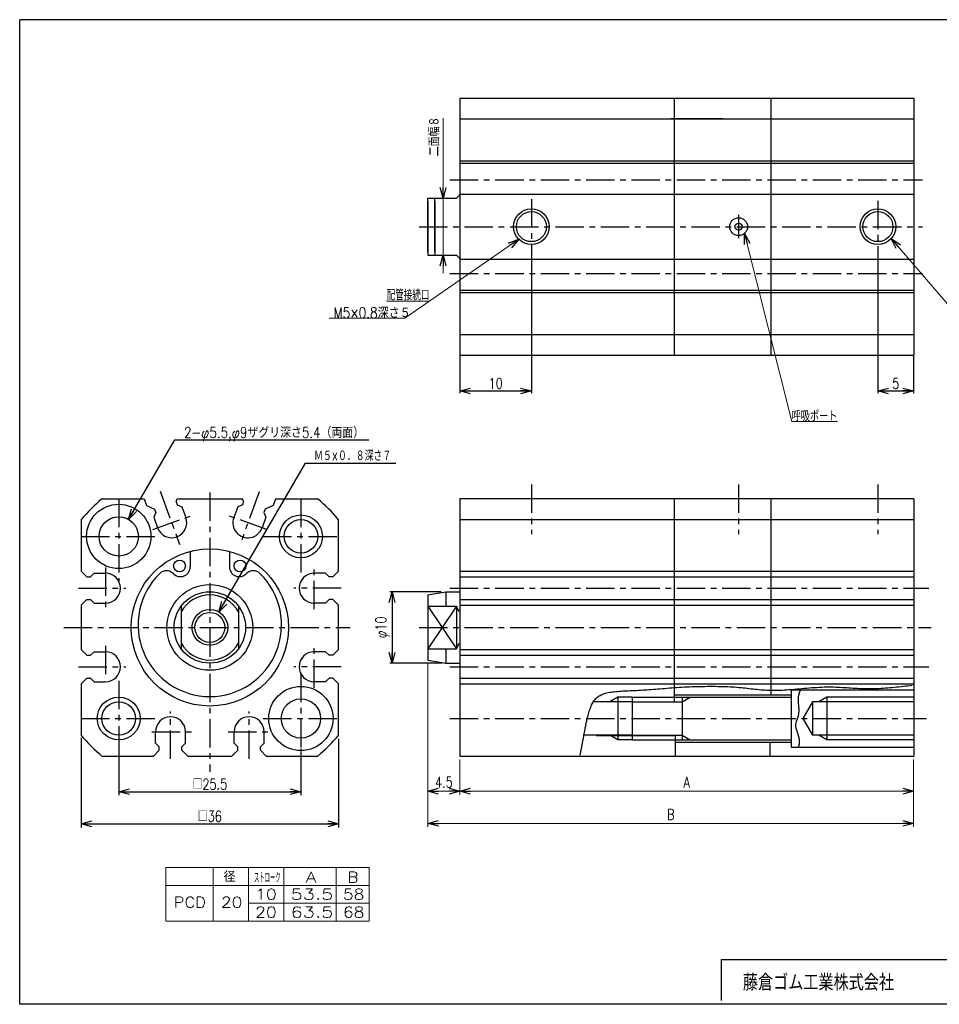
# Model space of a CAD drawing. Header units: millimetres. Extents: x -95 to 102, y -70 to 71.
# Tile 1 of 2: x -95 to 34, y -67 to 71. Entities that reach past the tile are written whole.
import ezdxf
from ezdxf.enums import TextEntityAlignment as Align

# ---------------------------------------------------------------- set-up
doc = ezdxf.new("R2010")
doc.units = ezdxf.units.MM
doc.header["$LTSCALE"] = 0.125
doc.linetypes.add('CENTER', pattern=[50.8, 31.75, -6.35, 6.35, -6.35])
doc.layers.add('ZUWAKU', color=7, linetype='Continuous')
doc.styles.add('FdaStyle0', font='txt.shx', dxfattribs={"width": 0.769231, "bigfont": 'bigfont'})
doc.dimstyles.new('DaDimRotatedStyle', dxfattribs={"dimtxt": 1.5, "dimasz": 1.500001, "dimexe": 0.5, "dimexo": 0.5, "dimgap": 0.3, "dimtad": 3, "dimdec": 1, "dimdsep": 46, "dimtxsty": 'FdaStyle0', "dimblk1": 'OPEN30', "dimblk2": 'OPEN30', "dimsah": 1, "dimcen": 0.09, "dimclrd": 4, "dimclre": 4, "dimclrt": 4, "dimadec": 0, "dimazin": 2, "dimtfac": 1, "dimtdec": 4, "dimtmove": 0, "dimatfit": 0, "dimfxl": 1, "dimarcsym": 0})

# ---------------------------------------------------------------- blocks, each defined once
blk = doc.blocks.new('_OPEN30')
at = {"color": 0, "linetype": 'ByBlock', "lineweight": -2}
for p, q in [((-1, 0.267949), (0, 0)), ((0, 0), (-1, -0.267949)), ((0, 0), (-1, 0))]:
    blk.add_line(p, q, dxfattribs=at)
blk = doc.blocks.new('DC_GROUP_20-20改1_1')
at = {"color": 4, "linetype": 'Continuous', "lineweight": 25}
for radius in [2.5, 2.1]:
    blk.add_circle((-68.39, -14.35), radius, dxfattribs=at)
blk = doc.blocks.new('*D2')
at = {"color": 4, "linetype": 'Continuous', "lineweight": 25}
for p, q in [((-81.14, -30.6), (-81.14, -37.85)), ((-55.64, -31.35), (-55.64, -37.85)), ((-81.14, -37.35), (-55.64, -37.35))]:
    blk.add_line(p, q, dxfattribs=at)
at = {"color": 4, "xscale": 1.500001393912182, "yscale": 1.499994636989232}
for p, rotation in [((-81.14, -37.35), 180), ((-55.64, -37.35), 360)]:
    blk.add_blockref('_OPEN30', p, dxfattribs=dict(at, rotation=rotation))
at = {"color": 4, "insert": (-68.39, -37.05), "char_height": 1.5, "width": 9.375, "attachment_point": 8, "style": 'FdaStyle0'}
blk.add_mtext('\\T1.00;□25.5', dxfattribs=at)
blk = doc.blocks.new('DC_GROUP_20-20改1_2')
at = {"color": 4, "linetype": 'Continuous', "lineweight": 25}
for radius in [3, 2.35]:
    blk.add_circle((-81.14, -27.1), radius, dxfattribs=at)
blk = doc.blocks.new('DC_GROUP_20-20改1_3')
at = {"color": 4, "linetype": 'Continuous', "lineweight": 25}
for radius in [3, 2.35]:
    blk.add_circle((-55.64, -1.6), radius, dxfattribs=at)
blk = doc.blocks.new('*D5')
at = {"color": 4, "linetype": 'Continuous', "lineweight": 25}
for p, q in [((-86.39, -29.81), (-86.39, -42.35)), ((-50.39, -29.93), (-50.39, -42.35)), ((-86.39, -41.85), (-50.39, -41.85))]:
    blk.add_line(p, q, dxfattribs=at)
at = {"color": 4, "xscale": 1.500001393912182, "yscale": 1.499994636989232}
for p, rotation in [((-86.39, -41.85), 180), ((-50.39, -41.85), 360)]:
    blk.add_blockref('_OPEN30', p, dxfattribs=dict(at, rotation=rotation))
at = {"color": 4, "insert": (-68.39, -41.55), "char_height": 1.5, "width": 6.375, "attachment_point": 8, "style": 'FdaStyle0'}
blk.add_mtext('\\T1.00;□36', dxfattribs=at)
blk = doc.blocks.new('*D6')
at = {"color": 4, "linetype": 'Continuous', "lineweight": 25}
for p, q in [((-36.02, -9.35), (-43.19, -9.35)), ((-42.89, -9.35), (-42.89, -19.35)), ((-35.9, -19.35), (-43.19, -19.35))]:
    blk.add_line(p, q, dxfattribs=at)
at = {"color": 4, "xscale": 1.500001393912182, "yscale": 1.499994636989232}
for p, rotation in [((-42.89, -9.35), 90), ((-42.89, -19.35), 270)]:
    blk.add_blockref('_OPEN30', p, dxfattribs=dict(at, rotation=rotation))
at = {"color": 4, "insert": (-43.19, -14.35), "char_height": 1.5, "width": 6.375, "attachment_point": 8, "rotation": 90, "style": 'FdaStyle0'}
blk.add_mtext('\\T1.00;φ10', dxfattribs=at)
blk = doc.blocks.new('DC_GROUP_20-20改1_4')
at = {"color": 4, "linetype": 'Continuous', "lineweight": 25}
for p, q in [((-9.29, -24.75), (-14.71, -24.75)), ((-11.29, -24.1), (-12.41, -24.75)), ((-9.29, -24.1), (-11.29, -24.1)), ((-11.29, -24.1), (-11.29, -30.1)), ((-9.29, -29.45), (-16.13, -29.45)), ((-11.29, -30.1), (-12.41, -29.45)), ((-9.29, -30.1), (-11.29, -30.1))]:
    blk.add_line(p, q, dxfattribs=at)
blk = doc.blocks.new('DC_GROUP_20-20改1_5')
at = {"color": 4, "linetype": 'Continuous', "lineweight": 25}
for p, q in [((-12.62, -23.47), (-12.42, -23.43)), ((-12.42, -23.43), (-12.22, -23.4)), ((-12.22, -23.4), (-12, -23.37)), ((-12, -23.37), (-11.78, -23.35)), ((-11.78, -23.35), (-11.55, -23.32)), ((-11.55, -23.32), (-11.32, -23.3)), ((-11.32, -23.3), (-11.07, -23.28)), ((-11.07, -23.28), (-10.83, -23.27)), ((-10.83, -23.27), (-10.57, -23.25)), ((-10.57, -23.25), (-10.32, -23.24)), ((-10.32, -23.24), (-10.05, -23.23)), ((-10.05, -23.23), (-9.78, -23.22)), ((-9.78, -23.22), (-9.51, -23.2)), ((-9.51, -23.2), (-9.24, -23.19)), ((-9.24, -23.19), (-8.96, -23.18)), ((-8.96, -23.18), (-8.67, -23.16)), ((-8.67, -23.16), (-8.39, -23.15)), ((-8.39, -23.15), (-8.1, -23.13)), ((-8.1, -23.13), (-7.8, -23.11)), ((-7.8, -23.11), (-7.51, -23.09)), ((-7.51, -23.09), (-7.21, -23.07)), ((-7.21, -23.07), (-6.91, -23.05)), ((-6.91, -23.05), (-6.61, -23.03)), ((-6.61, -23.03), (-6.3, -23)), ((-6.3, -23), (-5.99, -22.98)), ((-5.99, -22.98), (-5.68, -22.95)), ((-5.68, -22.95), (-5.36, -22.93)), ((-5.36, -22.93), (-5.04, -22.9)), ((-5.04, -22.9), (-4.72, -22.88)), ((-4.72, -22.88), (-4.39, -22.85)), ((-4.39, -22.85), (-4.06, -22.83)), ((-4.06, -22.83), (-3.73, -22.8)), ((-3.73, -22.8), (-3.39, -22.78)), ((-3.39, -22.78), (-3.05, -22.75)), ((-3.05, -22.75), (-2.71, -22.73)), ((-2.71, -22.73), (-2.36, -22.71)), ((-2.36, -22.71), (-2.01, -22.69)), ((-2.01, -22.69), (-1.65, -22.67)), ((-1.65, -22.67), (-1.29, -22.66)), ((-1.29, -22.66), (-0.93, -22.64)), ((-0.93, -22.64), (-0.57, -22.63)), ((-0.57, -22.63), (-0.2, -22.62)), ((-0.2, -22.62), (0.16, -22.61)), ((0.16, -22.61), (0.53, -22.6)), ((0.53, -22.6), (0.89, -22.6)), ((0.89, -22.6), (1.26, -22.59)), ((1.26, -22.59), (1.62, -22.59)), ((1.62, -22.59), (1.99, -22.59)), ((1.99, -22.59), (2.34, -22.59)), ((2.34, -22.59), (2.7, -22.6)), ((2.7, -22.6), (3.05, -22.6)), ((3.05, -22.6), (3.4, -22.61)), ((3.4, -22.61), (3.74, -22.62)), ((3.74, -22.62), (4.08, -22.64)), ((4.08, -22.64), (4.41, -22.65)), ((4.41, -22.65), (4.74, -22.67)), ((4.74, -22.67), (5.05, -22.69)), ((5.05, -22.69), (5.36, -22.72)), ((5.36, -22.72), (5.66, -22.74)), ((5.66, -22.74), (5.96, -22.77)), ((5.96, -22.77), (6.25, -22.8)), ((6.25, -22.8), (6.53, -22.83)), ((6.53, -22.83), (6.81, -22.86)), ((6.81, -22.86), (7.09, -22.89)), ((7.09, -22.89), (7.37, -22.93)), ((7.37, -22.93), (7.64, -22.96)), ((7.64, -22.96), (7.91, -22.99)), ((7.91, -22.99), (8.18, -23.01)), ((8.18, -23.01), (8.46, -23.04)), ((8.46, -23.04), (8.73, -23.07)), ((8.73, -23.07), (9.01, -23.09)), ((9.01, -23.09), (9.28, -23.11)), ((9.28, -23.11), (9.57, -23.12)), ((9.57, -23.12), (9.85, -23.14)), ((9.85, -23.14), (10.14, -23.15)), ((10.14, -23.15), (10.44, -23.15)), ((10.44, -23.15), (10.75, -23.15)), ((10.75, -23.15), (11.06, -23.14)), ((11.06, -23.14), (11.38, -23.13)), ((11.38, -23.13), (11.7, -23.12)), ((11.7, -23.12), (12.03, -23.1)), ((12.03, -23.1), (12.37, -23.07)), ((12.37, -23.07), (12.71, -23.05)), ((12.71, -23.05), (13.05, -23.02)), ((13.05, -23.02), (13.4, -22.99)), ((13.4, -22.99), (13.74, -22.96)), ((13.74, -22.96), (14.1, -22.93)), ((14.1, -22.93), (14.45, -22.9)), ((14.45, -22.9), (14.8, -22.87)), ((14.8, -22.87), (15.15, -22.84)), ((15.15, -22.84), (15.51, -22.81)), ((15.51, -22.81), (15.86, -22.78)), ((15.86, -22.78), (16.21, -22.76)), ((16.21, -22.76), (16.56, -22.74)), ((16.56, -22.74), (16.9, -22.72)), ((16.9, -22.72), (17.24, -22.7)), ((17.24, -22.7), (17.58, -22.69)), ((17.58, -22.69), (17.91, -22.69)), ((17.91, -22.69), (18.24, -22.69)), ((18.24, -22.69), (18.56, -22.69)), ((18.56, -22.69), (18.88, -22.69)), ((18.88, -22.69), (19.2, -22.7)), ((19.2, -22.7), (19.51, -22.72)), ((19.51, -22.72), (19.82, -22.73)), ((19.82, -22.73), (20.13, -22.75)), ((20.13, -22.75), (20.44, -22.76)), ((20.44, -22.76), (20.74, -22.78)), ((20.74, -22.78), (21.04, -22.8)), ((21.04, -22.8), (21.34, -22.82)), ((21.34, -22.82), (21.64, -22.84)), ((21.64, -22.84), (21.94, -22.86)), ((21.94, -22.86), (22.24, -22.87)), ((22.24, -22.87), (22.53, -22.89)), ((22.53, -22.89), (22.83, -22.9)), ((22.83, -22.9), (23.13, -22.91)), ((23.13, -22.91), (23.43, -22.92)), ((23.43, -22.92), (23.73, -22.92)), ((23.73, -22.92), (24.03, -22.92)), ((24.03, -22.92), (24.33, -22.92)), ((24.33, -22.92), (24.64, -22.91)), ((24.64, -22.91), (24.94, -22.9)), ((24.94, -22.9), (25.25, -22.89)), ((25.25, -22.89), (25.55, -22.87)), ((25.55, -22.87), (25.86, -22.85)), ((25.86, -22.85), (26.17, -22.83)), ((26.17, -22.83), (26.48, -22.81)), ((26.48, -22.81), (26.79, -22.78)), ((26.79, -22.78), (27.1, -22.75)), ((27.1, -22.75), (27.41, -22.72)), ((27.41, -22.72), (27.72, -22.69)), ((27.72, -22.69), (28.04, -22.66)), ((28.04, -22.66), (28.35, -22.62)), ((28.35, -22.62), (28.66, -22.59)), ((28.66, -22.59), (28.98, -22.55)), ((28.98, -22.55), (29.29, -22.52)), ((29.29, -22.52), (29.6, -22.48)), ((29.6, -22.48), (29.92, -22.45)), ((-14.81, -24.92), (-14.73, -24.78)), ((-14.73, -24.78), (-14.65, -24.65)), ((-14.65, -24.65), (-14.56, -24.53)), ((-14.56, -24.53), (-14.46, -24.42)), ((-14.46, -24.42), (-14.37, -24.31)), ((-14.37, -24.31), (-14.26, -24.2)), ((-14.26, -24.2), (-14.15, -24.11)), ((-14.15, -24.11), (-14.03, -24.02)), ((-14.03, -24.02), (-13.91, -23.94)), ((-13.91, -23.94), (-13.78, -23.86)), ((-13.78, -23.86), (-13.64, -23.79)), ((-13.64, -23.79), (-13.49, -23.72)), ((-13.49, -23.72), (-13.33, -23.66)), ((-13.33, -23.66), (-13.17, -23.6)), ((-13.17, -23.6), (-13, -23.55)), ((-13, -23.55), (-12.81, -23.51)), ((-12.81, -23.51), (-12.62, -23.47)), ((-15.34, -26.26), (-15.28, -26.07)), ((-15.28, -26.07), (-15.22, -25.88)), ((-15.22, -25.88), (-15.16, -25.7)), ((-15.16, -25.7), (-15.09, -25.53)), ((-15.09, -25.53), (-15.03, -25.36)), ((-15.03, -25.36), (-14.96, -25.21)), ((-14.96, -25.21), (-14.89, -25.06)), ((-14.89, -25.06), (-14.81, -24.92)), ((-15.7, -27.73), (-15.65, -27.52)), ((-15.65, -27.52), (-15.61, -27.3)), ((-15.61, -27.3), (-15.56, -27.08)), ((-15.56, -27.08), (-15.5, -26.87)), ((-15.5, -26.87), (-15.45, -26.66)), ((-15.45, -26.66), (-15.39, -26.46)), ((-15.39, -26.46), (-15.34, -26.26)), ((-15.96, -29.02), (-15.92, -28.81)), ((-15.92, -28.81), (-15.88, -28.6)), ((-15.88, -28.6), (-15.84, -28.39)), ((-15.84, -28.39), (-15.79, -28.17)), ((-15.79, -28.17), (-15.75, -27.95)), ((-15.75, -27.95), (-15.7, -27.73)), ((-16.22, -30.45), (-16.19, -30.3)), ((-16.19, -30.3), (-16.16, -30.14)), ((-16.16, -30.14), (-16.13, -29.97)), ((-16.13, -29.97), (-16.1, -29.8)), ((-16.1, -29.8), (-16.06, -29.61)), ((-16.06, -29.61), (-16.03, -29.42)), ((-16.03, -29.42), (-15.99, -29.23)), ((-15.99, -29.23), (-15.96, -29.02)), ((-16.47, -31.73), (-16.45, -31.63)), ((-16.45, -31.63), (-16.43, -31.54)), ((-16.43, -31.54), (-16.41, -31.44)), ((-16.41, -31.44), (-16.39, -31.33)), ((-16.39, -31.33), (-16.37, -31.22)), ((-16.37, -31.22), (-16.35, -31.11)), ((-16.35, -31.11), (-16.32, -30.99)), ((-16.32, -30.99), (-16.3, -30.87)), ((-16.3, -30.87), (-16.27, -30.74)), ((-16.27, -30.74), (-16.25, -30.6)), ((-16.25, -30.6), (-16.22, -30.45)), ((-16.59, -32.25), (-16.57, -32.17)), ((-16.57, -32.17), (-16.55, -32.08)), ((-16.55, -32.08), (-16.53, -31.99)), ((-16.53, -31.99), (-16.51, -31.91)), ((-16.51, -31.91), (-16.49, -31.82)), ((-16.49, -31.82), (-16.47, -31.73))]:
    blk.add_line(p, q, dxfattribs=at)
blk = doc.blocks.new('DC_GROUP_20-20改1_6')
at = {"color": 4, "linetype": 'Continuous', "lineweight": 25}
for p, q in [((30.11, -24.75), (15.96, -24.75)), ((17.96, -24.1), (16.84, -24.75)), ((30.11, -24.1), (17.96, -24.1)), ((17.96, -24.1), (17.96, -30.1)), ((30.11, -29.45), (15.96, -29.45)), ((17.96, -30.1), (16.84, -29.45)), ((30.11, -30.1), (17.96, -30.1))]:
    blk.add_line(p, q, dxfattribs=at)
blk = doc.blocks.new('DC_GROUP_20-20改1_7')
at = {"color": 4, "linetype": 'Continuous', "lineweight": 25}
for p, q in [((14.13, -23.43), (14.11, -23.47)), ((14.14, -23.38), (14.13, -23.43)), ((14.16, -23.34), (14.14, -23.38)), ((14.17, -23.3), (14.16, -23.34)), ((14.19, -23.25), (14.17, -23.3)), ((14.2, -23.21), (14.19, -23.25)), ((14.22, -23.16), (14.2, -23.21)), ((14.24, -23.12), (14.22, -23.16)), ((13.95, -24.29), (13.94, -24.34)), ((13.94, -24.34), (13.94, -24.39)), ((13.94, -24.39), (13.94, -24.44)), ((13.94, -24.44), (13.94, -24.49)), ((13.94, -24.49), (13.94, -24.54)), ((13.94, -24.54), (13.94, -24.59)), ((13.94, -24.59), (13.95, -24.65)), ((13.96, -24.15), (13.95, -24.2)), ((13.95, -24.2), (13.95, -24.24)), ((13.95, -24.24), (13.95, -24.29)), ((13.95, -24.65), (13.95, -24.7)), ((13.95, -24.7), (13.95, -24.76)), ((13.95, -24.76), (13.96, -24.82)), ((13.97, -24.06), (13.96, -24.1)), ((13.96, -24.1), (13.96, -24.15)), ((13.98, -23.97), (13.97, -24.01)), ((13.97, -24.01), (13.97, -24.06)), ((13.99, -23.92), (13.98, -23.97)), ((14, -23.88), (13.99, -23.92)), ((14.01, -23.83), (14, -23.88)), ((14.02, -23.79), (14.01, -23.83)), ((14.03, -23.74), (14.02, -23.79)), ((14.04, -23.7), (14.03, -23.74)), ((14.06, -23.65), (14.04, -23.7)), ((14.07, -23.61), (14.06, -23.65)), ((14.08, -23.56), (14.07, -23.61)), ((14.1, -23.52), (14.08, -23.56)), ((14.11, -23.47), (14.1, -23.52)), ((13.96, -24.82), (13.96, -24.88)), ((13.96, -24.88), (13.96, -24.94)), ((13.96, -24.94), (13.97, -25.01)), ((13.97, -25.01), (13.97, -25.07)), ((13.97, -25.07), (13.98, -25.14)), ((13.98, -25.14), (13.99, -25.21)), ((13.99, -25.21), (13.99, -25.28)), ((13.99, -25.28), (14, -25.36)), ((14, -25.36), (14, -25.43)), ((14, -25.43), (14.01, -25.51)), ((14.01, -25.51), (14.01, -25.59)), ((14.01, -25.59), (14.02, -25.67)), ((14.02, -25.67), (14.02, -25.75)), ((14.02, -25.75), (14.02, -25.83)), ((14.02, -25.83), (14.03, -25.91)), ((14.03, -26.07), (14.02, -26.15)), ((14.02, -26.15), (14.02, -26.23)), ((14.03, -25.91), (14.03, -25.99)), ((14.03, -25.99), (14.03, -26.07)), ((13.69, -27.52), (13.67, -27.58)), ((13.71, -27.45), (13.69, -27.52)), ((13.73, -27.39), (13.71, -27.45)), ((13.76, -27.32), (13.73, -27.39)), ((13.78, -27.26), (13.76, -27.32)), ((13.81, -27.19), (13.78, -27.26)), ((13.83, -27.12), (13.81, -27.19)), ((13.86, -27.06), (13.83, -27.12)), ((13.88, -26.99), (13.86, -27.06)), ((13.9, -26.92), (13.88, -26.99)), ((13.92, -26.84), (13.9, -26.92)), ((13.94, -26.77), (13.92, -26.84)), ((13.96, -26.7), (13.94, -26.77)), ((13.97, -26.62), (13.96, -26.7)), ((13.99, -26.54), (13.97, -26.62)), ((14, -26.47), (13.99, -26.54)), ((14.01, -26.39), (14, -26.47)), ((14.02, -26.23), (14.01, -26.31)), ((14.01, -26.31), (14.01, -26.39)), ((13.59, -27.88), (13.58, -27.94)), ((13.58, -27.94), (13.58, -28)), ((13.58, -28), (13.58, -28.06)), ((13.58, -28.06), (13.58, -28.12)), ((13.58, -28.12), (13.58, -28.17)), ((13.58, -28.17), (13.59, -28.23)), ((13.6, -27.82), (13.59, -27.88)), ((13.59, -28.23), (13.59, -28.29)), ((13.59, -28.29), (13.6, -28.35)), ((13.61, -27.76), (13.6, -27.82)), ((13.6, -28.35), (13.62, -28.4)), ((13.63, -27.7), (13.61, -27.76)), ((13.62, -28.4), (13.63, -28.46)), ((13.65, -27.64), (13.63, -27.7)), ((13.63, -28.46), (13.65, -28.52)), ((13.67, -27.58), (13.65, -27.64)), ((13.65, -28.52), (13.66, -28.57)), ((13.66, -28.57), (13.68, -28.63)), ((13.68, -28.63), (13.7, -28.69)), ((13.7, -28.69), (13.72, -28.75)), ((13.72, -28.75), (13.74, -28.8)), ((13.74, -28.8), (13.76, -28.86)), ((13.76, -28.86), (13.78, -28.92)), ((13.78, -28.92), (13.8, -28.98)), ((13.8, -28.98), (13.82, -29.04)), ((13.82, -29.04), (13.84, -29.1)), ((13.84, -29.1), (13.86, -29.16)), ((13.86, -29.16), (13.88, -29.22)), ((13.88, -29.22), (13.9, -29.28)), ((13.9, -29.28), (13.92, -29.34)), ((13.92, -29.34), (13.94, -29.4)), ((13.94, -29.4), (13.96, -29.47)), ((13.96, -29.47), (13.97, -29.53)), ((13.97, -29.53), (13.99, -29.59)), ((13.99, -29.59), (14, -29.65)), ((14, -29.65), (14.02, -29.71)), ((14.02, -29.71), (14.03, -29.77)), ((14.03, -29.77), (14.04, -29.83)), ((14.04, -29.83), (14.06, -29.89)), ((14.06, -29.89), (14.07, -29.95)), ((14.07, -29.95), (14.08, -30)), ((14.08, -30), (14.08, -30.06)), ((14.08, -30.06), (14.09, -30.11)), ((14.09, -30.11), (14.1, -30.17)), ((14.1, -30.17), (14.1, -30.22)), ((14.1, -30.22), (14.1, -30.27)), ((14.1, -30.27), (14.11, -30.32)), ((14.11, -30.32), (14.11, -30.37)), ((13.99, -31.04), (13.97, -31.07)), ((14, -31), (13.99, -31.04)), ((14.01, -30.97), (14, -31)), ((14.02, -30.93), (14.01, -30.97)), ((14.03, -30.89), (14.02, -30.93)), ((14.04, -30.86), (14.03, -30.89)), ((14.05, -30.82), (14.04, -30.86)), ((14.06, -30.79), (14.05, -30.82)), ((14.07, -30.75), (14.06, -30.79)), ((14.08, -30.67), (14.07, -30.71)), ((14.07, -30.71), (14.07, -30.75)), ((14.09, -30.63), (14.08, -30.67)), ((14.1, -30.55), (14.09, -30.59)), ((14.09, -30.59), (14.09, -30.63)), ((14.11, -30.42), (14.1, -30.46)), ((14.1, -30.46), (14.1, -30.51)), ((14.1, -30.51), (14.1, -30.55)), ((14.11, -30.37), (14.11, -30.42))]:
    blk.add_line(p, q, dxfattribs=at)
blk = doc.blocks.new('*D13')
at = {"color": 4, "linetype": 'Continuous', "lineweight": 25}
for p, q in [((-23.39, 38.24), (-23.39, 18.47)), ((-33.39, 23.77), (-33.39, 18.47)), ((-33.39, 18.77), (-23.39, 18.77))]:
    blk.add_line(p, q, dxfattribs=at)
at = {"color": 4, "xscale": 1.500001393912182, "yscale": 1.499994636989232, "rotation": 180.0000000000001}
blk.add_blockref('_OPEN30', (-33.39, 18.77), dxfattribs=at)
at = {"color": 4, "xscale": 1.500001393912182, "yscale": 1.499994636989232}
blk.add_blockref('_OPEN30', (-23.39, 18.77), dxfattribs=at)
at = {"color": 4, "insert": (-28.39, 19.07), "char_height": 1.5, "width": 4.875, "attachment_point": 8, "style": 'FdaStyle0'}
blk.add_mtext('\\T1.00;10', dxfattribs=at)
blk = doc.blocks.new('*D14')
at = {"color": 4, "linetype": 'Continuous', "lineweight": 25}
for p, q in [((25.11, 37.93), (25.11, 18.47)), ((30.11, 23.64), (30.11, 18.47)), ((25.11, 18.77), (30.11, 18.77))]:
    blk.add_line(p, q, dxfattribs=at)
at = {"color": 4, "xscale": 1.500001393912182, "yscale": 1.499994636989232}
for p, rotation in [((25.11, 18.77), 180), ((30.11, 18.77), 360)]:
    blk.add_blockref('_OPEN30', p, dxfattribs=dict(at, rotation=rotation))
at = {"color": 4, "insert": (27.61, 19.07), "char_height": 1.5, "width": 3.375, "attachment_point": 8, "style": 'FdaStyle0'}
blk.add_mtext('\\T1.00;5', dxfattribs=at)
blk = doc.blocks.new('DC_GROUP_20-20改1_10')
at = {"color": 4, "linetype": 'Continuous', "lineweight": 25}
for radius in [2.5, 2.1]:
    blk.add_circle((25.11, 41.77), radius, dxfattribs=at)
blk = doc.blocks.new('DC_GROUP_20-20改1_11')
at = {"color": 4, "linetype": 'Continuous', "lineweight": 25}
for radius in [2.5, 2.1]:
    blk.add_circle((-23.39, 41.77), radius, dxfattribs=at)
blk = doc.blocks.new('DA_IMAGEDIMGROUP_1')
at = {"color": 4, "linetype": 'Continuous', "lineweight": 13}
for p, q in [((-35.75, 56.94), (-35.75, 45.77)), ((-35.75, 37.77), (-35.75, 45.77)), ((-35.75, 35.27), (-35.75, 37.77))]:
    blk.add_line(p, q, dxfattribs=at)
at = {"color": 4, "xscale": 1.500001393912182, "yscale": 1.499994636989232}
for p, rotation in [((-35.75, 45.77), 270), ((-35.75, 37.77), 90)]:
    blk.add_blockref('_OPEN30', p, dxfattribs=dict(at, rotation=rotation))
at = {"color": 4, "insert": (-36.25, 51.64), "char_height": 1.5, "width": 7.875, "attachment_point": 7, "rotation": 90, "style": 'FdaStyle0'}
blk.add_mtext('\\T1.00;二面幅８', dxfattribs=at)
blk = doc.blocks.new('DC_GROUP_20-20改1_12')
at = {"color": 4, "linetype": 'Continuous', "lineweight": 13}
for p, q in [((6.44, 40.83), (13.04, 14.5)), ((13.04, 14.5), (19.44, 14.5))]:
    blk.add_line(p, q, dxfattribs=at)
at = {"color": 4, "xscale": 1.500001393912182, "yscale": 1.499994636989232, "rotation": 104.0700986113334}
blk.add_blockref('_OPEN30', (6.44, 40.83), dxfattribs=at)
at = {"color": 4, "style": 'FdaStyle0', "width": 0.680851}
blk.add_text('呼吸ポート', height=1.5, dxfattribs=at).set_placement((13.04, 14.5), (19.44, 14.5), align=Align.FIT)
blk = doc.blocks.new('*D19')
at = {"color": 4, "linetype": 'Continuous', "lineweight": 13}
for p, q in [((-37.89, -19.41), (-37.89, -37.78)), ((-33.39, -32.85), (-33.39, -37.78)), ((-37.89, -37.28), (-33.39, -37.28))]:
    blk.add_line(p, q, dxfattribs=at)
at = {"color": 4, "xscale": 1.500001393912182, "yscale": 1.499994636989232}
for p, rotation in [((-37.89, -37.28), 180), ((-33.39, -37.28), 360)]:
    blk.add_blockref('_OPEN30', p, dxfattribs=dict(at, rotation=rotation))
at = {"color": 4, "insert": (-35.64, -36.78), "char_height": 1.5, "width": 6.375, "attachment_point": 8, "style": 'FdaStyle0'}
blk.add_mtext('\\T1.00;4.5', dxfattribs=at)
blk = doc.blocks.new('*D20')
at = {"color": 4, "linetype": 'Continuous', "lineweight": 13}
for p, q in [((-33.39, -32.85), (-33.39, -37.78)), ((30.11, -32.85), (30.11, -37.78)), ((-33.39, -37.28), (30.11, -37.28))]:
    blk.add_line(p, q, dxfattribs=at)
at = {"color": 4, "xscale": 1.500001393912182, "yscale": 1.499994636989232}
for p, rotation in [((-33.39, -37.28), 180), ((30.11, -37.28), 360)]:
    blk.add_blockref('_OPEN30', p, dxfattribs=dict(at, rotation=rotation))
at = {"color": 4, "insert": (-1.64, -36.78), "char_height": 1.5, "width": 3.375, "attachment_point": 8, "style": 'FdaStyle0'}
blk.add_mtext('\\T1.00;A', dxfattribs=at)
blk = doc.blocks.new('*D21')
at = {"color": 4, "linetype": 'Continuous', "lineweight": 13}
for p, q in [((-37.89, -19.41), (-37.89, -42.29)), ((30.11, -32.85), (30.11, -42.29)), ((-37.89, -41.79), (30.11, -41.79))]:
    blk.add_line(p, q, dxfattribs=at)
at = {"color": 4, "xscale": 1.500001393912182, "yscale": 1.499994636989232}
for p, rotation in [((-37.89, -41.79), 180), ((30.11, -41.79), 360)]:
    blk.add_blockref('_OPEN30', p, dxfattribs=dict(at, rotation=rotation))
at = {"color": 4, "insert": (-3.89, -41.29), "char_height": 1.5, "width": 3.375, "attachment_point": 8, "style": 'FdaStyle0'}
blk.add_mtext('\\T1.00;B', dxfattribs=at)

msp = doc.modelspace()

# ---------------------------------------------------------------- linework, layer by layer
at = {"color": 4, "linetype": 'Continuous', "lineweight": 25}
for p, q in [((-33.385, 59.767), (-33.385, 23.767)), ((-33.385, 59.767), (30.115, 59.767)), ((-3.385, 59.767), (-3.385, 23.767)), ((10.115, 59.767), (10.115, 23.767)), ((30.115, 59.767), (30.115, 23.767)), ((-33.33, 56.877), (30.115, 56.877)), ((3.455, 56.877), (-3.868, 56.877)), ((-2.634, 56.877), (9.209, 56.877)), ((-33.33, 50.977), (30.115, 50.977)), ((-33.33, 50.647), (30.115, 50.647)), ((-37.885, 45.767), (-33.885, 45.767)), ((-37.885, 38.242), (-37.885, 45.767)), ((-36.885, 38.242), (-36.885, 45.767)), ((-33.885, 45.767), (-33.33, 46.322)), ((-33.385, 46.322), (30.115, 46.322)), ((-37.885, 45.293), (-37.885, 37.767)), ((-36.885, 45.293), (-36.885, 37.767)), ((-37.885, 37.767), (-33.885, 37.767)), ((-33.885, 37.767), (-33.33, 37.212)), ((-33.33, 37.212), (30.115, 37.212)), ((-33.385, 32.887), (30.115, 32.887)), ((-33.385, 32.557), (30.115, 32.557)), ((-33.385, 26.657), (30.115, 26.657)), ((-2.634, 26.657), (9.209, 26.657)), ((10.777, 26.657), (29.604, 26.657)), ((-33.385, 23.767), (30.115, 23.767)), ((-79.758, 0.772), (-73.281, 11.895)), ((-73.281, 11.895), (-46.156, 11.895)), ((-67.134, -12.194), (-54.999, 8.645)), ((-54.999, 8.645), (-42.354, 8.645)), ((-83.5, 3.645), (-77.604, 3.645)), ((-77.604, 3.645), (-77.274, 2.738)), ((-73.114, 3.295), (-72.95, 3.645)), ((-73.114, 3.295), (-72.943, 2.825)), ((-72.95, 3.645), (-63.834, 3.645)), ((-72.943, 2.825), (-72.302, 2.526)), ((-63.842, 2.825), (-64.483, 2.526)), ((-63.671, 3.295), (-63.842, 2.825)), ((-63.671, 3.295), (-63.834, 3.645)), ((-59.18, 3.645), (-59.511, 2.738)), ((-59.18, 3.645), (-53.284, 3.645)), ((-33.385, 3.645), (-33.385, -9.15)), ((30.115, 3.645), (-33.385, 3.645)), ((-3.385, 3.645), (-3.385, -24.755)), ((10.115, 3.645), (10.115, -23.805)), ((30.115, 3.645), (30.115, -32.355)), ((-77.274, 2.738), (-76.121, 2.2)), ((-75.95, 1.73), (-76.248, 1.09)), ((-76.121, 2.2), (-75.95, 1.73)), ((-72.302, 2.526), (-71.754, 1.023)), ((-64.483, 2.526), (-65.03, 1.023)), ((-60.664, 2.2), (-60.835, 1.73)), ((-60.835, 1.73), (-60.536, 1.09)), ((-59.511, 2.738), (-60.664, 2.2)), ((-86.392, 0.753), (-86.392, -6.455)), ((-76.248, 1.09), (-75.701, -0.414)), ((-60.536, 1.09), (-61.083, -0.414)), ((-50.392, -6.455), (-50.392, 0.753)), ((-33.385, 0.755), (30.115, 0.755)), ((-71.131, -3.903), (-71.131, -5.866)), ((-65.653, -3.903), (-65.653, -5.866)), ((-86.392, -6.455), (-85.592, -7.255)), ((-84.592, -6.755), (-85.092, -7.255)), ((-84.592, -6.755), (-82.992, -6.755)), ((-52.192, -6.755), (-53.792, -6.755)), ((-51.692, -7.255), (-52.192, -6.755)), ((-51.192, -7.255), (-50.392, -6.455)), ((-33.385, -6.455), (30.115, -6.455)), ((-85.592, -7.255), (-85.092, -7.255)), ((-51.192, -7.255), (-51.692, -7.255)), ((-33.385, -7.255), (30.115, -7.255)), ((-37.885, -9.796), (-35.385, -9.355)), ((-35.385, -9.355), (-35.385, -11.355)), ((-35.385, -9.355), (-33.385, -9.355)), ((-33.385, -9.15), (-33.385, -32.355)), ((-85.592, -10.455), (-86.392, -11.255)), ((-85.592, -10.455), (-85.092, -10.455)), ((-85.092, -10.455), (-84.592, -10.955)), ((-84.592, -10.955), (-82.992, -10.955)), ((-52.192, -10.955), (-53.792, -10.955)), ((-52.192, -10.955), (-51.692, -10.455)), ((-51.192, -10.455), (-51.692, -10.455)), ((-50.392, -11.255), (-51.192, -10.455)), ((-37.885, -9.796), (-37.885, -18.914)), ((-33.385, -10.455), (30.115, -10.455)), ((-86.392, -11.255), (-86.392, -17.455)), ((-72.392, -11.355), (-72.392, -17.355)), ((-64.392, -11.355), (-64.392, -17.355)), ((-50.392, -17.455), (-50.392, -11.255)), ((-37.885, -11.355), (-33.885, -11.355)), ((-37.885, -11.355), (-33.885, -17.355)), ((-33.885, -11.355), (-37.885, -17.355)), ((-33.885, -11.355), (-33.885, -17.355)), ((-33.385, -11.255), (30.115, -11.255)), ((-86.392, -17.455), (-85.592, -18.255)), ((-84.592, -17.755), (-85.092, -18.255)), ((-84.592, -17.755), (-82.992, -17.755)), ((-52.192, -17.755), (-53.792, -17.755)), ((-51.692, -18.255), (-52.192, -17.755)), ((-51.192, -18.255), (-50.392, -17.455)), ((-37.885, -17.355), (-33.885, -17.355)), ((-35.385, -17.355), (-35.385, -19.355)), ((-33.385, -17.455), (30.115, -17.455)), ((-85.592, -18.255), (-85.092, -18.255)), ((-51.192, -18.255), (-51.692, -18.255)), ((-37.885, -18.914), (-35.385, -19.355)), ((-33.385, -18.255), (30.115, -18.255)), ((-35.385, -19.355), (-33.385, -19.355)), ((-35.385, -19.355), (-33.385, -19.355)), ((-85.592, -21.455), (-86.392, -22.255)), ((-85.592, -21.455), (-85.092, -21.455)), ((-85.092, -21.455), (-84.592, -21.955)), ((-84.592, -21.955), (-82.992, -21.955)), ((-52.192, -21.955), (-53.792, -21.955)), ((-52.192, -21.955), (-51.692, -21.455)), ((-51.192, -21.455), (-51.692, -21.455)), ((-50.392, -22.255), (-51.192, -21.455)), ((-33.385, -21.455), (30.115, -21.455)), ((-86.392, -22.255), (-86.392, -29.463)), ((-50.392, -29.463), (-50.392, -22.255)), ((-33.385, -22.255), (30.115, -22.255)), ((12.965, -23.105), (30.115, -23.105)), ((12.965, -23.105), (12.965, -31.105)), ((-9.285, -24.105), (-9.285, -30.105)), ((-9.285, -24.105), (12.965, -24.105)), ((-9.285, -24.755), (-2.285, -24.755)), ((-3.285, -23.805), (12.965, -23.805)), ((-2.285, -24.105), (-2.285, -30.105)), ((-2.285, -24.755), (-1.159, -24.105)), ((15.965, -24.755), (14.608, -27.105)), ((15.965, -24.755), (15.965, -29.455)), ((14.608, -27.105), (15.965, -29.455)), ((-75.992, -30.555), (-75.992, -28.955)), ((-71.792, -30.555), (-71.792, -28.955)), ((-64.992, -30.555), (-64.992, -28.955)), ((-60.792, -30.555), (-60.792, -28.955)), ((-16.081, -29.465), (-16.065, -29.465)), ((-14.285, -29.465), (-3.408, -29.465)), ((-9.285, -29.455), (-2.285, -29.455)), ((-9.285, -30.105), (12.965, -30.105)), ((-3.285, -29.455), (-3.285, -32.355)), ((-2.285, -29.455), (-1.159, -30.105)), ((-76.292, -32.355), (-75.492, -31.555)), ((-75.992, -30.555), (-75.492, -31.055)), ((-75.492, -31.555), (-75.492, -31.055)), ((-72.292, -31.055), (-71.792, -30.555)), ((-72.292, -31.555), (-72.292, -31.055)), ((-72.292, -31.555), (-71.492, -32.355)), ((-65.292, -32.355), (-64.492, -31.555)), ((-64.992, -30.555), (-64.492, -31.055)), ((-64.492, -31.555), (-64.492, -31.055)), ((-61.292, -31.055), (-60.792, -30.555)), ((-61.292, -31.555), (-61.292, -31.055)), ((-61.292, -31.555), (-60.492, -32.355)), ((-3.285, -30.405), (12.965, -30.405)), ((9.965, -30.405), (9.965, -32.355)), ((12.965, -31.105), (30.115, -31.105)), ((-83.5, -32.355), (-76.292, -32.355)), ((-71.492, -32.355), (-65.292, -32.355)), ((-60.492, -32.355), (-53.284, -32.355)), ((-33.385, -32.355), (30.115, -32.355))]:
    msp.add_line(p, q, dxfattribs=at)
at = {"color": 4, "linetype": 'CENTER', "lineweight": 25}
for p, q in [((-34.787, 48.317), (31.327, 48.317)), ((-23.385, 45.638), (-23.385, 38.236)), ((25.115, 45.379), (25.115, 37.931)), ((5.615, 43.42), (5.615, 40.153)), ((-39.081, 41.767), (31.327, 41.767)), ((-34.787, 35.217), (31.327, 35.217)), ((-23.385, 5.676), (-23.385, -1.29)), ((5.615, 5.676), (5.615, -1.29)), ((25.115, 5.676), (25.115, -1.29)), ((-75.332, 4.713), (-72.622, -2.735)), ((-68.392, 4.557), (-68.392, -34.557)), ((-61.479, 4.64), (-63.92, -2.066)), ((-81.142, 3.645), (-81.142, -7.861)), ((-55.642, 3.645), (-55.642, -6.927)), ((-76.369, -0.657), (-71.109, 1.257)), ((-60.416, -0.657), (-65.675, 1.257)), ((-86.392, -1.605), (-75.915, -1.605)), ((-60.924, -1.605), (-50.392, -1.605)), ((-82.992, -5.969), (-82.992, -11.779)), ((-53.792, -11.804), (-53.792, -6.078)), ((-86.774, -8.855), (-80.152, -8.855)), ((-50.01, -8.855), (-56.632, -8.855)), ((-34.787, -8.855), (32.247, -8.855)), ((-88.834, -14.355), (-48.764, -14.355)), ((-39.081, -14.355), (32.58, -14.355)), ((-82.992, -16.906), (-82.992, -21.227)), ((-53.792, -22.804), (-53.792, -16.931)), ((-86.774, -19.855), (-80.152, -19.855)), ((-50.01, -19.855), (-56.632, -19.855)), ((-34.787, -19.855), (32.247, -19.855)), ((-81.142, -21.838), (-81.142, -31.355)), ((-55.642, -20.849), (-55.642, -31.201)), ((-73.892, -32.737), (-73.892, -26.115)), ((-62.892, -32.737), (-62.892, -26.115)), ((-86.392, -27.105), (-75.913, -27.105)), ((-60.917, -27.105), (-50.392, -27.105)), ((-34.787, -27.105), (31.929, -27.105)), ((-76.531, -28.955), (-70.968, -28.955)), ((-65.841, -28.955), (-59.968, -28.955))]:
    msp.add_line(p, q, dxfattribs=at)
at = {"color": 4, "linetype": 'Continuous', "lineweight": 13}
for p, q in [((-25.156, 40.003), (-41.097, 28.968)), ((26.969, 40.09), (36.54, 29.023)), ((-37.651, 31.353), (-43.651, 31.353)), ((-41.097, 28.968), (-51.681, 28.968)), ((-74.531, -47.97), (-46.101, -47.97)), ((-74.531, -47.97), (-74.531, -55.47)), ((-67.926, -47.97), (-67.926, -55.47)), ((-62.976, -47.97), (-62.976, -55.47)), ((-58.027, -47.97), (-58.027, -55.47)), ((-50.696, -47.97), (-50.696, -55.47)), ((-46.101, -47.97), (-46.101, -55.47)), ((-74.531, -50.47), (-46.101, -50.47)), ((-62.976, -52.97), (-46.101, -52.97)), ((-74.531, -55.47), (-46.101, -55.47))]:
    msp.add_line(p, q, dxfattribs=at)
at = {"color": 4, "linetype": 'Continuous', "lineweight": 25}
for centre, radius in [((5.615, 41.767), 1.25), ((5.615, 41.767), 0.5), ((-81.142, -1.605), 4.5), ((-81.142, -1.605), 2.75), ((-68.392, -14.355), 11), ((-72.628, -5.739), 0.825), ((-64.157, -5.739), 0.825), ((-68.392, -14.355), 6), ((-68.392, -14.355), 5), ((-55.642, -27.105), 4.5), ((-55.642, -27.105), 2.75)]:
    msp.add_circle(centre, radius, dxfattribs=at)
for centre, radius, start, end in [((-68.392, -14.355), 23.5, 130.00775, 139.99225), ((-68.392, -14.355), 23.5, 40.0952, 49.99225), ((-73.728, 0.304), 2.1, 200, 20), ((-63.057, 0.304), 2.1, 160, 340), ((-71.588, -3.903), 0.456, 0, 24.70209), ((-65.197, -3.903), 0.456, 155.29791, 180), ((-82.992, -8.855), 2.1, 270, 90), ((-68.392, -13.99), 10.043, 134.33797, 45.66203), ((-74.454, -7.786), 1.369, 44.50823, 134.33797), ((-72.501, -5.866), 1.369, 224.50823, 0), ((-64.284, -5.866), 1.369, 180, 315.49177), ((-62.331, -7.786), 1.369, 45.66203, 135.49177), ((-53.792, -8.855), 2.1, 90, 270), ((-68.392, -14.355), 4.56, 28.69441, 151.30559), ((-39.081, -14.355), 6, 21.43993, 30), ((-68.392, -14.355), 4.56, 208.69441, 331.30559), ((-82.992, -19.855), 2.1, 270, 90), ((-53.792, -19.855), 2.1, 90, 270), ((-39.081, -14.355), 6, 330, 338.56007), ((-73.892, -28.955), 2.1, 360, 180), ((-62.892, -28.955), 2.1, 360, 180), ((-68.392, -14.355), 23.5, 220.00775, 229.99225), ((-68.392, -14.355), 23.5, 310.00775, 319.99225)]:
    msp.add_arc(centre, radius, start, end, dxfattribs=at)
at = {"layer": 'ZUWAKU', "color": 5, "linetype": 'Continuous', "lineweight": 25}
for p, q in [((-95, -67.125), (-95, 70.75)), ((99, 70.75), (-95, 70.75)), ((102, -67.125), (-95, -67.125))]:
    msp.add_line(p, q, dxfattribs=at)
at = {"layer": 'ZUWAKU', "color": 4, "linetype": 'Continuous', "lineweight": 25}
for p, q in [((3.206, -60.869), (98.706, -60.869)), ((3.206, -66.602), (3.206, -60.869))]:
    msp.add_line(p, q, dxfattribs=at)

# ---------------------------------------------------------------- block references
at = {"linetype": 'Continuous'}
for name in ['DA_IMAGEDIMGROUP_1', 'DC_GROUP_20-20改1_11', 'DC_GROUP_20-20改1_10', 'DC_GROUP_20-20改1_12', 'DC_GROUP_20-20改1_3', 'DC_GROUP_20-20改1_1', 'DC_GROUP_20-20改1_5', 'DC_GROUP_20-20改1_7', 'DC_GROUP_20-20改1_2', 'DC_GROUP_20-20改1_4', 'DC_GROUP_20-20改1_6']:
    msp.add_blockref(name, (0, 0), dxfattribs=at)
at = {"color": 4, "xscale": 1.500001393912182, "yscale": 1.499994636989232}
for p, rotation in [((-25.156, 40.003), 34.69320770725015), ((26.969, 40.09), 130.8564750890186), ((-79.758, 0.772), 239.7873336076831), ((-67.134, -12.194), 239.7873336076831)]:
    msp.add_blockref('_OPEN30', p, dxfattribs=dict(at, rotation=rotation))

# ---------------------------------------------------------------- texts
at = {"color": 4, "style": 'FdaStyle0'}
for s, width, p, p2 in [('配管接続口', 0.666667, (-43.651, 31.453), (-37.651, 31.453)), ('M5×0.8深さ５', 0.734694, (-51.073, 28.968), (-40.273, 28.968)), ('2-φ5.5,φ9ザグリ深さ5.4（両面）', 0.724138, (-72.001, 12.195), (-46.801, 12.195)), ('Ｍ５×０．８深さ７', 0.666667, (-53.799, 8.945), (-42.999, 8.945)), ('   径', 0.952381, (-70.819, -50.011), (-64.819, -50.011)), ('ストローク', 0.416667, (-62.226, -50.137), (-58.476, -50.137))]:
    msp.add_text(s, height=1.5, dxfattribs=dict(at, width=width)).set_placement(p, p2, align=Align.FIT)
for s, p, p2 in [('A', (-54.982, -50.075), (-53.482, -50.075)), ('B', (-49.118, -50.075), (-47.618, -50.075)), ('10', (-62.044, -52.471), (-59.044, -52.471)), ('53.5', (-57.094, -52.471), (-51.094, -52.471)), ('58', (-49.764, -52.471), (-46.764, -52.471)), ('PCD', (-73.439, -53.575), (-68.939, -53.575)), ('20', (-66.835, -53.575), (-63.835, -53.575)), ('20', (-62.044, -54.971), (-59.044, -54.971)), ('63.5', (-57.094, -54.971), (-51.094, -54.971)), ('68', (-49.764, -54.971), (-46.764, -54.971))]:
    msp.add_text(s, height=1.5, dxfattribs=at).set_placement(p, p2, align=Align.FIT)
at = {"layer": 'ZUWAKU', "color": 4, "style": 'FdaStyle0', "width": 0.652778}
msp.add_text('藤倉ゴム工業株式会社', height=2.25, dxfattribs=at).set_placement((6.212, -65.198), (27.362, -65.198), align=Align.FIT)

# ---------------------------------------------------------------- dimensions: what is measured, and where the dimension line sits
at = {"linetype": 'Continuous', "lineweight": 13}
dim = msp.add_linear_dim(base=(-23.385, 18.767), p1=(-33.385, 24.267), p2=(-23.385, 38.736), angle=0, dimstyle='DaDimRotatedStyle', override={"dimtxt": 1.5, "dimasz": 1.500001, "dimexe": 0.3, "dimexo": 0.5, "dimgap": 0.3, "dimtad": 3, "dimtih": 0, "dimtoh": 0, "dimdec": 2, "dimzin": 8, "dimtxsty": 'FdaStyle0', "dimblk1": 'OPEN30', "dimblk2": 'OPEN30', "dimsah": 1, "dimclrd": 4, "dimclre": 4, "dimclrt": 4, "dimazin": 2, "dimtofl": 1, "dimatfit": 0, "dimtolj": 0, "dimtzin": 8}, dxfattribs=at)
dim.commit()
dim.dimension.update_dxf_attribs({"geometry": '*D13', "text_midpoint": (-28.385, 18.767)})
for base, p1, p2, override, picture, middle in [((30.115, 18.767), (25.115, 38.431), (30.115, 24.14), {"dimtxt": 1.5, "dimasz": 1.500001, "dimexe": 0.3, "dimexo": 0.5, "dimgap": 0.3, "dimtad": 3, "dimtih": 0, "dimtoh": 0, "dimdec": 2, "dimzin": 8, "dimtxsty": 'FdaStyle0', "dimblk1": 'OPEN30', "dimblk2": 'OPEN30', "dimsah": 1, "dimclrd": 4, "dimclre": 4, "dimclrt": 4, "dimazin": 2, "dimtofl": 1, "dimatfit": 0, "dimtolj": 0, "dimtzin": 8}, '*D14', (27.615, 18.767)), ((-33.385, -37.279), (-37.885, -18.914), (-33.385, -32.355), {"dimtxt": 1.5, "dimasz": 1.500001, "dimexe": 0.5, "dimexo": 0.5, "dimgap": 0.5, "dimtad": 3, "dimtih": 0, "dimtoh": 0, "dimdec": 2, "dimzin": 8, "dimtxsty": 'FdaStyle0', "dimblk1": 'OPEN30', "dimblk2": 'OPEN30', "dimsah": 1, "dimclrd": 4, "dimclre": 4, "dimclrt": 4, "dimazin": 2, "dimtofl": 1, "dimatfit": 0, "dimtolj": 0, "dimtzin": 8}, '*D19', (-35.635, -37.279))]:
    dim = msp.add_linear_dim(base=base, p1=p1, p2=p2, dimstyle='DaDimRotatedStyle', override=override, dxfattribs=at)
    dim.commit()
    dim.dimension.update_dxf_attribs({"geometry": picture, "text_midpoint": middle})
dim = msp.add_linear_dim(base=(-42.885, -19.355), p1=(-35.518, -9.355), p2=(-35.399, -19.355), angle=90, text='φ<>', dimstyle='DaDimRotatedStyle', override={"dimtxt": 1.5, "dimasz": 1.500001, "dimexe": 0.3, "dimexo": 0.5, "dimgap": 0.3, "dimtad": 3, "dimtih": 0, "dimtoh": 0, "dimdec": 2, "dimzin": 8, "dimtxsty": 'FdaStyle0', "dimblk1": 'OPEN30', "dimblk2": 'OPEN30', "dimsah": 1, "dimclrd": 4, "dimclre": 4, "dimclrt": 4, "dimazin": 2, "dimtofl": 1, "dimatfit": 0, "dimtolj": 0, "dimtzin": 8}, dxfattribs=at)
dim.commit()
dim.dimension.update_dxf_attribs({"geometry": '*D6', "text_midpoint": (-42.885, -14.355)})
for base, p1, p2, text, override, picture, middle in [((30.115, -41.794), (-37.885, -18.914), (30.115, -32.355), 'B', {"dimtxt": 1.5, "dimasz": 1.500001, "dimexe": 0.5, "dimexo": 0.5, "dimgap": 0.5, "dimtad": 3, "dimtih": 0, "dimtoh": 0, "dimdec": 2, "dimzin": 8, "dimtxsty": 'FdaStyle0', "dimblk1": 'OPEN30', "dimblk2": 'OPEN30', "dimsah": 1, "dimclrd": 4, "dimclre": 4, "dimclrt": 4, "dimazin": 2, "dimtofl": 1, "dimatfit": 0, "dimtolj": 0, "dimtzin": 8}, '*D21', (-3.885, -41.794)), ((-50.392, -41.855), (-86.392, -29.314), (-50.392, -29.432), '□<>', {"dimtxt": 1.5, "dimasz": 1.500001, "dimexe": 0.5, "dimexo": 0.5, "dimgap": 0.3, "dimtad": 3, "dimtih": 0, "dimtoh": 0, "dimdec": 2, "dimzin": 8, "dimtxsty": 'FdaStyle0', "dimblk1": 'OPEN30', "dimblk2": 'OPEN30', "dimsah": 1, "dimclrd": 4, "dimclre": 4, "dimclrt": 4, "dimazin": 2, "dimtofl": 1, "dimatfit": 0, "dimtolj": 0, "dimtzin": 8}, '*D5', (-68.392, -41.855)), ((-55.642, -37.355), (-81.142, -30.099), (-55.642, -30.849), '□<>', {"dimtxt": 1.5, "dimasz": 1.500001, "dimexe": 0.5, "dimexo": 0.5, "dimgap": 0.3, "dimtad": 3, "dimtih": 0, "dimtoh": 0, "dimdec": 1, "dimzin": 8, "dimtxsty": 'FdaStyle0', "dimblk1": 'OPEN30', "dimblk2": 'OPEN30', "dimsah": 1, "dimclrd": 4, "dimclre": 4, "dimclrt": 4, "dimazin": 2, "dimtofl": 1, "dimatfit": 0, "dimtolj": 0, "dimtzin": 8}, '*D2', (-68.392, -37.355)), ((30.115, -37.279), (-33.385, -32.355), (30.115, -32.355), 'A', {"dimtxt": 1.5, "dimasz": 1.500001, "dimexe": 0.5, "dimexo": 0.5, "dimgap": 0.5, "dimtad": 3, "dimtih": 0, "dimtoh": 0, "dimdec": 2, "dimzin": 8, "dimtxsty": 'FdaStyle0', "dimblk1": 'OPEN30', "dimblk2": 'OPEN30', "dimsah": 1, "dimclrd": 4, "dimclre": 4, "dimclrt": 4, "dimazin": 2, "dimtofl": 1, "dimatfit": 0, "dimtolj": 0, "dimtzin": 8}, '*D20', (-1.635, -37.279))]:
    dim = msp.add_linear_dim(base=base, p1=p1, p2=p2, text=text, dimstyle='DaDimRotatedStyle', override=override, dxfattribs=at)
    dim.commit()
    dim.dimension.update_dxf_attribs({"geometry": picture, "text_midpoint": middle})

doc.saveas('drawing.dxf')
